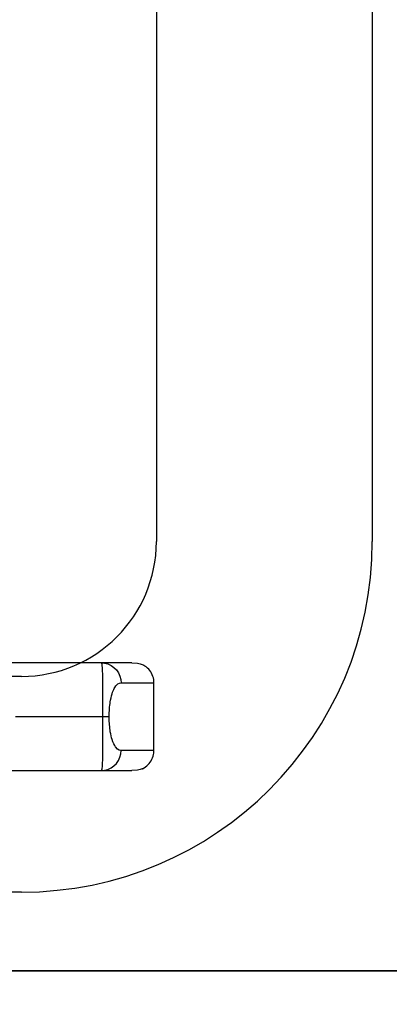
# Model space of a CAD drawing. Header units: millimetres. Extents: x -109 to 627, y -178 to 173.
# Tile 40 of 178: x -10.8667 to -10.812, y 31.027 to 31.173. Entities that reach past the tile are written whole.
import ezdxf

# ---------------------------------------------------------------- set-up
doc = ezdxf.new("R2010")
doc.units = ezdxf.units.MM
doc.layers.add('ARQ - ALVENARIA - OSSO', color=2, linetype='Continuous', lineweight=35)
doc.layers.add('O - MOBILIÁRIO', color=8, linetype='Continuous')
doc.styles.add('GULIM', font='Gulim.ttf')
doc.dimstyles.new('GULIM-100', dxfattribs={"dimtxt": 0.1, "dimasz": 0.05, "dimexe": 0.2, "dimexo": 0, "dimgap": 0.025, "dimtad": 1, "dimdec": 0, "dimlfac": 100, "dimzin": 12, "dimdsep": 46, "dimtxsty": 'GULIM', "dimblk": 'OPEN30', "dimcen": 0, "dimclrd": 152, "dimclre": 152, "dimclrt": 152, "dimaunit": 1, "dimadec": 0, "dimazin": 0, "dimtfac": 1.875, "dimtdec": 0, "dimtmove": 2, "dimatfit": 3, "dimldrblk": 'OPEN30', "dimfxl": 0, "dimtolj": 1, "dimtzin": 12, "dimlwd": -1, "dimarcsym": 0})

# ---------------------------------------------------------------- blocks, each defined once
blk = doc.blocks.new('_Open30')
at = {"color": 0, "linetype": 'ByBlock', "lineweight": -2}
for p, q in [((-1, 0.2679), (0, 0)), ((0, 0), (-1, -0.2679)), ((0, 0), (-1, 0))]:
    blk.add_line(p, q, dxfattribs=at)
blk = doc.blocks.new('*D772')
at = {"color": 152, "lineweight": -2, "transparency": 16777216}
for p, q in [((-10.91807, 31.03197), (-10.28253, 31.03197)), ((-10.91807, 30.83203), (-10.28253, 30.83203))]:
    blk.add_line(p, q, dxfattribs=at)
at = {"color": 152, "transparency": 16777216}
blk.add_line((-10.48253, 30.88203), (-10.48253, 30.98197), dxfattribs=at)
at = {"layer": 'Defpoints', "color": 0, "transparency": 16777216}
for p in [(-10.91807, 31.03197), (-10.48253, 31.03197), (-10.91807, 30.83203)]:
    blk.add_point(p, dxfattribs=at)
at = {"color": 152, "transparency": 16777216, "xscale": 0.05, "yscale": 0.05, "zscale": 0.05}
for p, rotation in [((-10.48253, 31.03197), 90), ((-10.48253, 30.83203), 270)]:
    blk.add_blockref('_Open30', p, dxfattribs=dict(at, rotation=rotation))
at = {"color": 152, "transparency": 16777216, "insert": (-10.5588, 30.932), "char_height": 0.1, "attachment_point": 5, "rotation": 90, "style": 'GULIM'}
blk.add_mtext('\\A1;20', dxfattribs=at)
blk = doc.blocks.new('*D773')
at = {"color": 152, "lineweight": -2, "transparency": 16777216}
for p, q in [((-10.91807, 32.58157), (-10.28253, 32.58157)), ((-10.91807, 31.03197), (-10.28253, 31.03197))]:
    blk.add_line(p, q, dxfattribs=at)
at = {"color": 152, "transparency": 16777216}
blk.add_line((-10.48253, 31.08197), (-10.48253, 32.53157), dxfattribs=at)
at = {"layer": 'Defpoints', "color": 0, "transparency": 16777216}
for p in [(-10.91807, 32.58157), (-10.48253, 32.58157), (-10.91807, 31.03197)]:
    blk.add_point(p, dxfattribs=at)
at = {"color": 152, "transparency": 16777216, "xscale": 0.05, "yscale": 0.05, "zscale": 0.05}
for p, rotation in [((-10.48253, 32.58157), 90), ((-10.48253, 31.03197), 270)]:
    blk.add_blockref('_Open30', p, dxfattribs=dict(at, rotation=rotation))
at = {"color": 152, "transparency": 16777216, "insert": (-10.55893, 31.80677), "char_height": 0.1, "attachment_point": 5, "rotation": 90, "style": 'GULIM'}
blk.add_mtext('\\A1;155', dxfattribs=at)
blk = doc.blocks.new('*D774')
at = {"color": 152, "lineweight": -2, "transparency": 16777216}
for p, q in [((-10.91807, 31.03197), (-10.91807, 31.62478)), ((-8.16879, 31.03197), (-8.16879, 31.62478))]:
    blk.add_line(p, q, dxfattribs=at)
at = {"color": 152, "transparency": 16777216}
blk.add_line((-10.86807, 31.42478), (-8.21879, 31.42478), dxfattribs=at)
at = {"layer": 'Defpoints', "color": 0, "transparency": 16777216}
for p in [(-8.16879, 31.42478), (-10.91807, 31.03197), (-8.16879, 31.03197)]:
    blk.add_point(p, dxfattribs=at)
at = {"color": 152, "transparency": 16777216, "xscale": 0.05, "yscale": 0.05, "zscale": 0.05, "rotation": 180}
blk.add_blockref('_Open30', (-10.91807, 31.42478), dxfattribs=at)
at = {"color": 152, "transparency": 16777216, "xscale": 0.05, "yscale": 0.05, "zscale": 0.05}
blk.add_blockref('_Open30', (-8.16879, 31.42478), dxfattribs=at)
at = {"color": 152, "transparency": 16777216, "insert": (-9.54343, 31.50111), "char_height": 0.1, "attachment_point": 5, "style": 'GULIM'}
blk.add_mtext('\\A1;275', dxfattribs=at)

msp = doc.modelspace()

# ---------------------------------------------------------------- linework, layer by layer
at = {"layer": 'ARQ - ALVENARIA - OSSO'}
msp.add_line((-8.16879, 31.03197), (-10.91807, 31.03197), dxfattribs=at)
at = {"layer": 'O - MOBILIÁRIO'}
for p, q in [((-10.84647, 31.82363), (-10.84647, 31.09563)), ((-10.81447, 31.82363), (-10.81447, 31.09563)), ((-10.85466, 31.07766, 0.00002), (-10.87001, 31.07766, 0.00002)), ((-10.85011, 31.07766, 0.00002), (-10.85466, 31.07766, 0.00002)), ((-10.85012, 31.07767, 0.00002), (-10.85009, 31.07767, 0.00002)), ((-10.86647, 31.07563), (-10.89447, 31.07563)), ((-10.85171, 31.07466, 0.00002), (-10.84683, 31.07466, 0.00002)), ((-10.84683, 31.06466, 0.00002), (-10.84683, 31.07466, 0.00002)), ((-10.86736, 31.06966, 0.00002), (-10.85446, 31.06966, 0.00002)), ((-10.85446, 31.06966, 0.00002), (-10.85347, 31.06966, 0.00002)), ((-10.84683, 31.06466, 0.00002), (-10.85171, 31.06466, 0.00002)), ((-10.87001, 31.06166, 0.00002), (-10.85466, 31.06166, 0.00002)), ((-10.85466, 31.06166, 0.00002), (-10.85011, 31.06166, 0.00002)), ((-10.86647, 31.04363), (-10.89447, 31.04363))]:
    msp.add_line(p, q, dxfattribs=at)
for points in [[(-10.85466, 31.07766, 0.00002), (-10.85462, 31.0776, 0.00002), (-10.85457, 31.07742, 0.00002), (-10.85454, 31.07722, 0.00002), (-10.85452, 31.07695, 0.00002), (-10.8545, 31.0766, 0.00002), (-10.85449, 31.07635, 0.00002), (-10.85448, 31.07608, 0.00002), (-10.85447, 31.07577, 0.00002), (-10.85447, 31.07543, 0.00002), (-10.85446, 31.07503, 0.00002), (-10.85446, 31.0746, 0.00002), (-10.85446, 31.07412, 0.00002), (-10.85446, 31.0736, 0.00002), (-10.85446, 31.07321, 0.00002), (-10.85446, 31.0728, 0.00002), (-10.85446, 31.07236, 0.00002), (-10.85446, 31.07191, 0.00002), (-10.85446, 31.0715, 0.00002), (-10.85446, 31.07109, 0.00002), (-10.85446, 31.07066, 0.00002), (-10.85446, 31.07023, 0.00002), (-10.85446, 31.06994, 0.00002), (-10.85446, 31.06966, 0.00002)], [(-10.85466, 31.07766, 0.00002), (-10.85415, 31.07761, 0.00002), (-10.85365, 31.07747, 0.00002), (-10.85319, 31.07725, 0.00002), (-10.85277, 31.07695, 0.00002), (-10.8524, 31.07658, 0.00002), (-10.85211, 31.07616, 0.00002), (-10.85189, 31.07568, 0.00002), (-10.85176, 31.07518, 0.00002), (-10.85171, 31.07466, 0.00002)], [(-10.85011, 31.07766, 0.00002), (-10.84927, 31.07758, 0.00002), (-10.84886, 31.07748, 0.00002), (-10.84845, 31.07734, 0.00002)], [(-10.84683, 31.07466, 0.00002), (-10.84684, 31.0749, 0.00002), (-10.84687, 31.07515, 0.00002), (-10.84692, 31.0754, 0.00002), (-10.84699, 31.07563, 0.00002), (-10.84708, 31.07586, 0.00002), (-10.84719, 31.07609, 0.00002), (-10.84731, 31.0763, 0.00002), (-10.84745, 31.0765, 0.00002), (-10.84761, 31.07669, 0.00002), (-10.84779, 31.07687, 0.00002), (-10.84797, 31.07703, 0.00002), (-10.84817, 31.07717, 0.00002), (-10.84831, 31.07726, 0.00002), (-10.84845, 31.07734, 0.00002)], [(-10.85347, 31.06966, 0.00002), (-10.85347, 31.06983, 0.00002), (-10.85346, 31.07001, 0.00002), (-10.85345, 31.07028, 0.00002), (-10.85344, 31.07054, 0.00002), (-10.85342, 31.07081, 0.00002), (-10.8534, 31.07106, 0.00002), (-10.85337, 31.07135, 0.00002), (-10.85334, 31.07161, 0.00002), (-10.8533, 31.07187, 0.00002), (-10.85325, 31.07212, 0.00002), (-10.85319, 31.07245, 0.00002), (-10.85312, 31.07274, 0.00002), (-10.85304, 31.07302, 0.00002), (-10.85296, 31.07327, 0.00002), (-10.85288, 31.07348, 0.00002), (-10.8528, 31.07367, 0.00002), (-10.85271, 31.07384, 0.00002), (-10.85263, 31.074, 0.00002), (-10.85247, 31.07422, 0.00002), (-10.85232, 31.07438, 0.00002), (-10.85217, 31.07451, 0.00002), (-10.85194, 31.07462, 0.00002), (-10.85171, 31.07466, 0.00002)], [(-10.85446, 31.06966, 0.00002), (-10.85446, 31.06918, 0.00002), (-10.85446, 31.0687, 0.00002), (-10.85446, 31.06822, 0.00002), (-10.85446, 31.06775, 0.00002), (-10.85446, 31.06731, 0.00002), (-10.85446, 31.0669, 0.00002), (-10.85446, 31.06648, 0.00002), (-10.85446, 31.06609, 0.00002), (-10.85446, 31.06558, 0.00002), (-10.85446, 31.0651, 0.00002), (-10.85446, 31.06464, 0.00002), (-10.85446, 31.06422, 0.00002), (-10.85447, 31.06385, 0.00002), (-10.85447, 31.06352, 0.00002), (-10.85448, 31.06321, 0.00002), (-10.8545, 31.0628, 0.00002), (-10.85451, 31.06246, 0.00002), (-10.85453, 31.0622, 0.00002), (-10.85455, 31.062, 0.00002), (-10.85458, 31.06185, 0.00002), (-10.85462, 31.0617, 0.00002), (-10.85466, 31.06166, 0.00002)], [(-10.85171, 31.06466, 0.00002), (-10.85198, 31.0647, 0.00002), (-10.85225, 31.06486, 0.00002), (-10.85252, 31.06516, 0.00002), (-10.85265, 31.06536, 0.00002), (-10.85278, 31.06561, 0.00002), (-10.85291, 31.06591, 0.00002), (-10.85303, 31.06626, 0.00002), (-10.8531, 31.06651, 0.00002), (-10.85317, 31.06679, 0.00002), (-10.85324, 31.06709, 0.00002), (-10.8533, 31.06743, 0.00002), (-10.85333, 31.06767, 0.00002), (-10.85337, 31.06792, 0.00002), (-10.85339, 31.06819, 0.00002), (-10.85342, 31.06846, 0.00002), (-10.85344, 31.06869, 0.00002), (-10.85345, 31.06893, 0.00002), (-10.85346, 31.06917, 0.00002), (-10.85346, 31.06941, 0.00002), (-10.85347, 31.06966, 0.00002)], [(-10.85466, 31.06166, 0.00002), (-10.85415, 31.0617, 0.00002), (-10.85365, 31.06184, 0.00002), (-10.85319, 31.06206, 0.00002), (-10.85277, 31.06236, 0.00002), (-10.8524, 31.06273, 0.00002), (-10.85211, 31.06316, 0.00002), (-10.85189, 31.06363, 0.00002), (-10.85176, 31.06413, 0.00002), (-10.85171, 31.06466, 0.00002)], [(-10.84845, 31.06198, 0.00002), (-10.84826, 31.06208, 0.00002), (-10.84808, 31.0622, 0.00002), (-10.84791, 31.06234, 0.00002), (-10.84772, 31.06251, 0.00002), (-10.84755, 31.0627, 0.00002), (-10.84739, 31.0629, 0.00002), (-10.84725, 31.06311, 0.00002), (-10.84713, 31.06334, 0.00002), (-10.84703, 31.06357, 0.00002), (-10.84695, 31.06381, 0.00002), (-10.84689, 31.06406, 0.00002), (-10.84686, 31.06425, 0.00002), (-10.84684, 31.06445, 0.00002), (-10.84683, 31.06466, 0.00002)], [(-10.84845, 31.06198, 0.00002), (-10.84886, 31.06183, 0.00002), (-10.84927, 31.06173, 0.00002), (-10.85011, 31.06166, 0.00002)]]:
    msp.add_polyline3d(points, dxfattribs=at)
for centre, radius, start, end in [((-10.86647, 31.09563), 0.02, 270, 0), ((-10.86647, 31.09563), 0.052, 270, 0), ((-10.84909, 31.06322, 0.00002), 0.0014, 290.38, 297.1764)]:
    msp.add_arc(centre, radius, start, end, dxfattribs=at)

# ---------------------------------------------------------------- dimensions: what is measured, and where the dimension line sits
for base, p1, p2, picture, middle in [((-10.48253, 32.58157), (-10.91807, 31.03197), (-10.91807, 32.58157), '*D773', (-10.55893, 31.80677)), ((-10.48253, 31.03197), (-10.91807, 30.83203), (-10.91807, 31.03197), '*D772', (-10.5588, 30.932))]:
    dim = msp.add_linear_dim(base=base, p1=p1, p2=p2, angle=90, dimstyle='GULIM-100')
    dim.commit()
    dim.dimension.update_dxf_attribs({"geometry": picture, "text_midpoint": middle})
dim = msp.add_linear_dim(base=(-8.16879, 31.42478), p1=(-10.91807, 31.03197), p2=(-8.16879, 31.03197), dimstyle='GULIM-100')
dim.commit()
dim.dimension.update_dxf_attribs({"geometry": '*D774', "text_midpoint": (-9.54343, 31.50111)})

doc.saveas('drawing.dxf')
